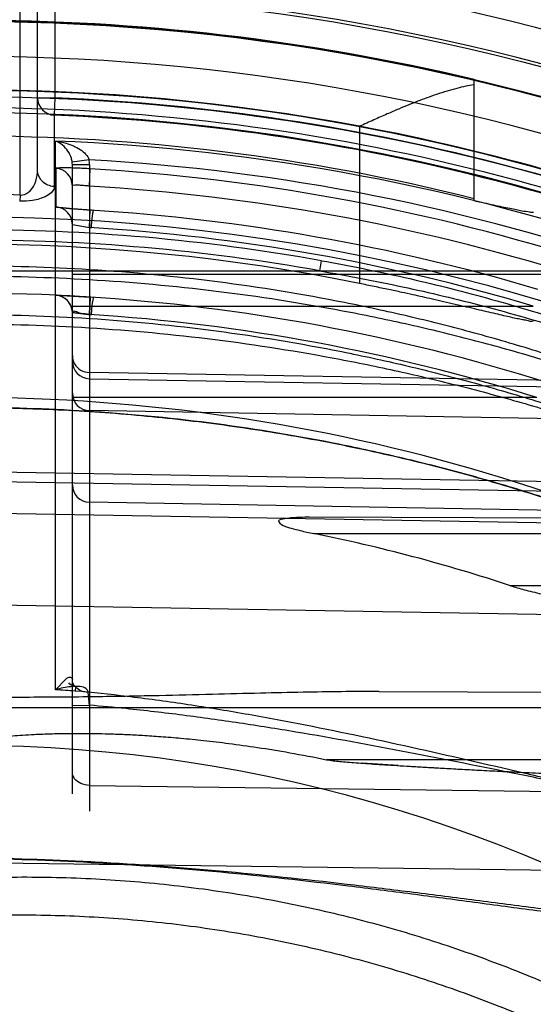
# Model space of a CAD drawing. Header units: millimetres. Extents: x 0 to 297, y 0 to 210.
# Tile 93 of 256: x 145.85 to 145.953, y 93.442 to 93.64. Entities that reach past the tile are written whole.
import ezdxf

# ---------------------------------------------------------------- set-up
doc = ezdxf.new("R2010")
doc.units = ezdxf.units.MM
doc.header["$LTSCALE"] = 16.335
doc.layers.get('0').update_dxf_attribs({"linetype": 'CONTINUOUS'})
for name, color, linetype in [('01_GLOBAL', 7, 'CONTINUOUS'), ('INTFCLR_1', 7, 'CONTINUOUS'), ('INTFCLR_144815', 7, 'CONTINUOUS')]:
    doc.layers.add(name, color=color, linetype=linetype)

msp = doc.modelspace()

# ---------------------------------------------------------------- linework, layer by layer
at = {"color": 7, "linetype": 'Continuous'}
msp.add_circle((146.8548034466, 92.13446435), 2.66, dxfattribs=at)
at = {"color": 9, "linetype": 'Continuous'}
msp.add_arc((146.8548034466, 92.13446435), 2.6259090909, 92.9674534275, 177.0325465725, dxfattribs=at)
at = {"layer": '01_GLOBAL', "color": 7, "linetype": 'Continuous'}
msp.add_circle((146.8548034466, 92.13446435), 2.695, dxfattribs=at)
at = {"layer": 'INTFCLR_1', "color": 9, "linetype": 'Continuous'}
for p, q in [((145.8501077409, 93.60450607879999), (145.8501077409, 93.7318267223)), ((145.8536077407, 93.60958372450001), (145.8536077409, 93.72016005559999)), ((145.8571077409, 93.72016005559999), (145.8571077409, 93.6240548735)), ((145.8536077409, 93.6240548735), (145.8571077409, 93.6240548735)), ((145.8571077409, 93.6240548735), (145.8569642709, 93.6205673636)), ((145.8569642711, 93.6205673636), (145.8569642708, 93.6062148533)), ((145.8572536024, 93.504969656), (145.8572536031, 93.6153557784)), ((145.8639853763, 93.6115871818), (145.8605771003, 93.61113337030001)), ((145.8572577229, 93.6098634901), (145.8572606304, 93.6020956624)), ((145.8606077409, 93.4840448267), (145.8606077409, 93.6106462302)), ((145.8606077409, 93.6106462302), (145.8640466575, 93.6106462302)), ((145.8640466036, 93.60628375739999), (145.8641943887, 93.6097753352)), ((145.8640466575, 93.6106462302), (145.8640466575, 93.48054535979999)), ((145.8501077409, 93.60450607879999), (145.8500216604, 93.6032616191)), ((145.9103981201, 93.58924115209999), (145.9107326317, 93.5912900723)), ((145.8326077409, 93.58924115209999), (145.976882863, 93.58924115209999)), ((145.8606077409, 93.5885916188), (145.9611497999, 93.5885916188)), ((145.8606077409, 93.5821730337), (145.9533156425, 93.5821730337)), ((146.0286589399, 93.56601181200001), (145.8640466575, 93.5688006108)), ((145.8640466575, 93.56754694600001), (146.0255708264, 93.5647295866)), ((145.9540553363, 93.5637464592), (145.8606077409, 93.5637464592)), ((146.02396035, 93.55833909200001), (145.8640466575, 93.5611283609)), ((146.0237571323, 93.54570947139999), (145.8396077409, 93.54882926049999)), ((145.8396077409, 93.5469853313), (146.0205980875, 93.5438284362)), ((146.019255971, 93.539977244), (145.8640466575, 93.54268643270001)), ((146.0189479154, 93.537438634), (145.8396077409, 93.54056674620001)), ((146.021387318, 93.53927552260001), (145.9083029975, 93.53967026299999)), ((145.9091496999, 93.5364100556), (146.0266575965, 93.5364100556)), ((146.0444739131, 93.5259100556), (145.9487531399, 93.5259100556)), ((146.0141199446, 93.5190636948), (145.8396077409, 93.5221098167)), ((145.8572536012, 93.5049696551), (145.8593144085, 93.5071341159)), ((145.8612482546, 93.5056482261), (145.8611549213, 93.5047199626)), ((145.8640466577, 93.50186508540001), (145.8638193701, 93.5044510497)), ((145.9223188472, 93.5046213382), (146.0245442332, 93.50426450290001)), ((145.8326077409, 93.50141005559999), (146.0230607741, 93.50141005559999)), ((145.8606077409, 93.50182191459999), (145.8640466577, 93.50186508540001)), ((146.0394833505, 93.4909100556), (145.9117306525, 93.4909100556)), ((145.8640466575, 93.4857511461), (146.02865894, 93.48358807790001)), ((145.8396077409, 93.47026082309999), (146.0237571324, 93.4678410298))]:
    msp.add_line(p, q, dxfattribs=at)
at = {"layer": 'INTFCLR_1', "color": 7, "linetype": 'Continuous'}
for p, q in [((145.8572536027, 93.6153557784), (145.8582089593, 93.61520007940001)), ((145.8572606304, 93.6020956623), (145.8641986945, 93.6014643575)), ((145.8640466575, 93.59797340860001), (145.8641986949, 93.6014643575)), ((145.8606077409, 93.5986015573), (145.8640466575, 93.59797340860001)), ((145.8606077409, 93.5986015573), (145.8643840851, 93.59793108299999)), ((145.8572348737, 93.5843438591), (145.8642085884, 93.5839618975)), ((145.8572348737, 93.5843438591), (145.8642085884, 93.5839618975)), ((145.8640466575, 93.5804690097), (145.8642085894, 93.5839618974)), ((145.8606077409, 93.5808460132), (145.8643837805, 93.580426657)), ((145.9261213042, 93.48973246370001), (145.9189184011, 93.4902006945))]:
    msp.add_line(p, q, dxfattribs=at)
at = {"layer": 'INTFCLR_1', "color": 6, "linetype": 'Continuous'}
for p in [(145.8642085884, 93.5839618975), (145.8606077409, 93.5808460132)]:
    msp.add_line(p, (145.8640466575, 93.5804690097), dxfattribs=at)
for centre, radius, start, end in [((145.8396077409, 93.1986600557), 0.4269039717, 62.6696856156, 90.00000000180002), ((145.8396077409, 93.1986600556), 0.4234040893, 62.4245665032, 90), ((145.8396077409, 93.1986600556), 0.4224162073, 270, 90.00000002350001), ((145.8398795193, 93.1986569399), 0.4118364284, 72.7321003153, 86.6152856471), ((145.8396077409, 93.1986600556), 0.4014439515, 270, 90.00000002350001), ((145.8407260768, 93.1983958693), 0.3448701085, 71.7454116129, 78.556352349)]:
    msp.add_arc(centre, radius, start, end, dxfattribs=at)
at = {"layer": 'INTFCLR_1', "color": 9, "linetype": 'Continuous'}
for centre, radius, start, end in [((145.8571024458, 93.6240596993), 0.0034948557, 180.0791186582, 267.734263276), ((145.8396077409, 93.1986600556), 0.4257546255, 62.58972046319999, 87.6442799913), ((145.8396077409, 93.1986600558), 0.4222641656, 62.3438421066, 87.6442799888), ((145.8408870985, 93.1987796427), 0.4168975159, 70.80368684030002, 87.7501121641), ((145.8567201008, 93.61064623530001), 0.0038876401, 359.9998982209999, 7.198282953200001), ((145.8409375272, 93.1987783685), 0.4134517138, 70.8036894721, 86.80439256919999), ((145.8567873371, 93.6106459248), 0.007259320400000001, 0.0023832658, 7.450052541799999), ((145.8571091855, 93.6063680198), 0.0034985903, 0.0202987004, 87.56672202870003), ((145.8399456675, 93.19868473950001), 0.4083111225, 72.7319313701, 86.6160883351), ((145.8396092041, 93.2906574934), 0.314024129, 88.08411549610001, 90.00026696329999), ((145.8571091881, 93.5986003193), 0.0034985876, 0.0202744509, 87.5191050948), ((145.8393409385, 93.1986598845), 0.4035707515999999, 73.4574954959, 86.4686572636), ((145.8405389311, 93.1987678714), 0.3987490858, 79.8611195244, 90.13380172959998), ((145.8394020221, 93.1986598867), 0.4000733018, 73.4571779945, 86.4683268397), ((145.8405717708, 93.19877929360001), 0.3966562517, 79.8609639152, 90.1392513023), ((145.8396077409, 93.1986600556), 0.3860864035, 61.9120625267, 89.9999999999), ((145.8571077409, 93.5808460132), 0.0035, 0, 87.37830171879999), ((145.8396683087, 93.19865728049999), 0.3825892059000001, 72.6035705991, 86.3466731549), ((145.8641063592, 93.5710451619), 0.0034986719, 180.0212941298, 269.0222658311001), ((145.8396077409, 93.1986600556), 0.3650864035, 56.81755615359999, 90), ((145.8641063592, 93.56462657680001), 0.0034986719, 180.0212940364, 269.0222657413), ((145.8641077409, 93.54618589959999), 0.0035, 180.0000000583, 268.9999997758), ((145.8396077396, 93.19866003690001), 0.306817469, 85.9729165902, 86.7029528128), ((145.8396077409, 93.1986600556), 0.2950858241, 22.4933176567, 89.9999999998)]:
    msp.add_arc(centre, radius, start, end, dxfattribs=at)
at = {"layer": 'INTFCLR_1', "color": 7, "linetype": 'Continuous'}
for centre, radius, start, end in [((145.8386434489, 93.1804805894), 0.4042911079, 86.27788907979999, 87.35963301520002), ((145.8512879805, 93.4799609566), 0.1013146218, 82.76546253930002, 84.72199679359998), ((146.0334401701, 95.2486626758), 1.7622011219, 266.5084999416, 266.7431428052)]:
    msp.add_arc(centre, radius, start, end, dxfattribs=at)
at = {"layer": 'INTFCLR_1', "color": 9, "linetype": 'Continuous'}
for points, knots in [([(145.8605771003, 93.61113337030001), (145.8605439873, 93.6113952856), (145.8603700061, 93.6121613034), (145.8595489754, 93.6138367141), (145.8582570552, 93.6149741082), (145.8572536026, 93.6153557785)], [0, 0, 0, 0, 0.1424217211, 0.4208258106, 1, 1, 1, 1]), ([(145.8501077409, 93.60450607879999), (145.8502598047, 93.6044958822), (145.8510018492, 93.6045189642), (145.8530578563, 93.6057632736), (145.8536077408, 93.6080845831), (145.853607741, 93.60958372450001)], [0, 0, 0, 0, 0.0682135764, 0.3290140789, 1, 1, 1, 1]), ([(145.8569642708, 93.6062148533), (145.856099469, 93.6062490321), (145.8543438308, 93.6069709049), (145.853607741, 93.60874034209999), (145.853607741, 93.60958372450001)], [0, 0, 0, 0, 0.5064646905, 1, 1, 1, 1]), ([(145.8641943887, 93.6097753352), (145.8637419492, 93.60980209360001), (145.8628535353, 93.60984966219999), (145.86156916, 93.6099041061), (145.860297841, 93.60994779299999), (145.8591744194, 93.6099530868), (145.8581408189, 93.6099864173), (145.8576831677, 93.60989317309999), (145.8572576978, 93.60993489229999), (145.8572577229, 93.6098634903)], [0, 0, 0, 0, 0.1956729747, 0.3838460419, 0.5560432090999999, 0.7412667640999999, 0.881626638, 0.9691736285, 1, 1, 1, 1]), ([(145.8569642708, 93.6062148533), (145.8569642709, 93.6058718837), (145.85660376, 93.60504950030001), (145.8554586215, 93.6042446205), (145.8540633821, 93.60369930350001), (145.8522296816, 93.60330428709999), (145.8508866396, 93.6032326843), (145.8500216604, 93.6032616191)], [0, 0, 0, 0, 0.1269922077, 0.3073594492, 0.5057036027, 0.679542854, 1, 1, 1, 1]), ([(145.8640466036, 93.60628375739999), (145.8638225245, 93.60631026), (145.8632296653, 93.6063747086), (145.8623639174, 93.60643826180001), (145.8614451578, 93.60648815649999), (145.8610056, 93.6064385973), (145.8606077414, 93.6064401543), (145.8606077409, 93.60636925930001)], [0, 0, 0, 0, 0.1956692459, 0.5141351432, 0.7714015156, 0.9385219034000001, 1, 1, 1, 1]), ([(145.9107326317, 93.5912900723), (145.916327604, 93.5902895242), (145.9274509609, 93.5880452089), (145.9439310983, 93.58393348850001), (145.9601394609, 93.5790717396), (145.9733993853, 93.5743713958), (145.9825230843, 93.5707175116), (145.98768108, 93.5685212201), (145.9927565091, 93.5662690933), (145.9989313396, 93.563353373), (146.0049151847, 93.56026444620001), (146.0094984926, 93.55770578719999), (146.0127497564, 93.5557823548), (146.0157935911, 93.5538574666), (146.0185632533, 93.55195715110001), (146.0209622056, 93.55013107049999), (146.0228794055, 93.54842334), (146.0241692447, 93.5469644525), (146.0246863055, 93.5459159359), (146.0246863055, 93.54548142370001)], [0, 0, 0, 0, 0.1368680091, 0.2731479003, 0.4088782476, 0.5442043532, 0.6117611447, 0.6455181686, 0.6791986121, 0.7454685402, 0.8099256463, 0.8413136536, 0.871861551, 0.9008796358, 0.9280292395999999, 0.952698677, 0.9735151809, 0.9895366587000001, 1, 1, 1, 1]), ([(146.021540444, 93.5435863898), (146.0215659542, 93.5436860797), (146.0211585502, 93.54394478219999), (146.0206455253, 93.544380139), (146.0195705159, 93.5450366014), (146.0185211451, 93.54568097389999), (146.0175037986, 93.54627528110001), (146.0163207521, 93.5469555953), (146.0139744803, 93.5482682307), (146.0111128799, 93.54979911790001), (146.008047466, 93.5513797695), (146.0046966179, 93.5530646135), (146.0003115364, 93.5551882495), (145.9948655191, 93.5577000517), (145.9873084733, 93.5610177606), (145.9775665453, 93.5649810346), (145.967588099, 93.5686337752), (145.959435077, 93.57137723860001), (145.9511704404, 93.5739978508), (145.9428233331, 93.57640617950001), (145.9344067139, 93.5786002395), (145.9259572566, 93.5806482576), (145.9111517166, 93.5838375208), (145.8898568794, 93.5873080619), (145.86455856, 93.58971974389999), (145.8477839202, 93.5902342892), (145.8396077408, 93.5902288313)], [0, 0, 0, 0, 0.0016246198, 0.0057382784, 0.0122045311, 0.0206242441, 0.0254881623, 0.0307532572, 0.0421856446, 0.06792157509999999, 0.0819920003, 0.0966359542, 0.1271351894, 0.1589098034, 0.1913167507, 0.2574313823, 0.3249183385, 0.3590434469, 0.3932372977, 0.4617975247, 0.4961704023, 0.5305546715, 0.5990535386, 0.7352415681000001, 0.8709143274, 1, 1, 1, 1]), ([(145.9103981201, 93.58924115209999), (145.9159600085, 93.58828179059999), (145.9270228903, 93.58616955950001), (145.943415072, 93.5822633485), (145.9595372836, 93.5776477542), (145.972730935, 93.5731807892), (145.9818125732, 93.56970809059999), (145.986942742, 93.5676153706), (145.991992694, 93.5654808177), (145.9981311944, 93.5627051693), (146.0040869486, 93.55977116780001), (146.0086465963, 93.5573345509), (146.0118818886, 93.55550771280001), (146.0149085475, 93.5536757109), (146.0176640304, 93.55186974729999), (146.0200481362, 93.55013347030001), (146.0219570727, 93.54851073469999), (146.0232324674, 93.5471287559), (146.0237613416, 93.5461247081), (146.0237571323, 93.54570947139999)], [0, 0, 0, 0, 0.137561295, 0.2744141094, 0.4105726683, 0.5461541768, 0.6137615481, 0.64752046, 0.6811904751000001, 0.7473830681, 0.8116887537, 0.8429640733, 0.87337893, 0.9022313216, 0.9291876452, 0.9536238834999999, 0.9741733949, 0.9898789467, 1, 1, 1, 1]), ([(146.0205980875, 93.5438284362), (146.0206240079, 93.54392468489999), (146.0202144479, 93.54417098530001), (146.0197095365, 93.5445850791), (146.0186382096, 93.5452098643), (146.0175959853, 93.54582299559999), (146.0165842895, 93.5463885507), (146.015407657, 93.54703612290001), (146.0130734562, 93.5482857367), (146.0102275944, 93.5497423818), (146.0071793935, 93.5512460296), (146.0038461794, 93.5528492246), (145.9994841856, 93.5548696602), (145.9940676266, 93.55725866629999), (145.9865493, 93.5604145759), (145.9768575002, 93.5641833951), (145.9669353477, 93.5676540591), (145.9588280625, 93.57026032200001), (145.9506061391, 93.5727505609), (145.9423040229, 93.57503787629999), (145.9339342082, 93.5771208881), (145.9255287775, 93.5790655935), (145.91079694, 93.5820937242), (145.8896146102, 93.5853854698), (145.8644446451, 93.58767163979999), (145.8477519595, 93.5881583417), (145.8396077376, 93.58815248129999)], [0, 0, 0, 0, 0.001587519, 0.005652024, 0.0120574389, 0.0204079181, 0.0252346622, 0.0304611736, 0.041814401, 0.0673892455, 0.0813795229, 0.09594515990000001, 0.1262963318, 0.1579363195, 0.1902248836, 0.2561524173, 0.3235168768, 0.3576041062, 0.3917751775, 0.460332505, 0.4947236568, 0.5291384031, 0.5977314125, 0.7342178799, 0.8702910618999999, 1, 1, 1, 1]), ([(145.8396077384, 93.5804746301), (145.8477600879, 93.5804692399), (145.8644551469, 93.579924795), (145.8895806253, 93.5774581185), (145.9106671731, 93.5739638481), (145.9273933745, 93.5703380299), (145.9377966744, 93.5677243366), (145.9460699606, 93.5654306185), (145.9542623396, 93.56301682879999), (145.9643452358, 93.55978358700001), (145.9761982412, 93.5555757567), (145.985840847, 93.5518289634), (145.9933249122, 93.5487425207), (145.9986882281, 93.54645155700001), (146.0030011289, 93.54455249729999), (146.0063100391, 93.54306882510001), (146.0093417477, 93.54169661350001), (146.012180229, 93.5403987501), (146.0145259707, 93.5393309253), (146.0157099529, 93.5387976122), (146.0167305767, 93.5383422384), (146.0177800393, 93.53788695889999), (146.0188934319, 93.53741972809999), (146.0194086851, 93.5372627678), (146.0198768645, 93.5371120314), (146.0198976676, 93.53719266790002)], [0, 0, 0, 0, 0.1307897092, 0.2677697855, 0.4047495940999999, 0.4734241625, 0.5423054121, 0.5768037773, 0.611155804, 0.6793183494, 0.7466483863, 0.8129134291, 0.8452601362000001, 0.876523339, 0.9064770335, 0.9208618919, 0.9347014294, 0.959863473, 0.9709448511, 0.9760316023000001, 0.9807221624, 0.9887877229, 0.9948915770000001, 0.9986639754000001, 1, 1, 1, 1]), ([(145.8396077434, 93.5785584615), (145.8477271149, 93.57855347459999), (145.8643382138, 93.5780373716), (145.8893329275, 93.5756977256), (145.9103054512, 93.5723826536), (145.9269436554, 93.56894024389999), (145.9372912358, 93.566458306), (145.9455204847, 93.5642796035), (145.9536663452, 93.5619873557), (145.963691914, 93.558916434), (145.9754800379, 93.5549179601), (145.9850719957, 93.5513559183), (145.9925168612, 93.5484210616), (145.9978511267, 93.546242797), (146.0021410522, 93.54443684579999), (146.0054323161, 93.5430258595), (146.0084476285, 93.5417209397), (146.0112710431, 93.54048661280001), (146.0136041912, 93.53947109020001), (146.0147818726, 93.5389640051), (146.0157970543, 93.5385307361), (146.0168420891, 93.53809884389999), (146.0179477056, 93.5376513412), (146.0184642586, 93.537508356), (146.0189261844, 93.5373586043), (146.0189479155, 93.537438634)], [0, 0, 0, 0, 0.131349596, 0.2686565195, 0.4058580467, 0.4745887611, 0.5434829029, 0.5779698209, 0.612297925, 0.6803743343, 0.7475662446, 0.8136422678, 0.8458776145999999, 0.8770217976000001, 0.9068518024, 0.9211743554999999, 0.9349525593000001, 0.9600013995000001, 0.9710336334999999, 0.9760984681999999, 0.9807694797, 0.9888041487, 0.994889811, 0.9986584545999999, 1, 1, 1, 1]), ([(145.860607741, 93.5721971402), (145.860607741, 93.5716269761), (145.8609233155, 93.5704514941), (145.8622222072, 93.56914907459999), (145.8634355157, 93.56881096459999), (145.8640466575, 93.5688006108)], [0, 0, 0, 0, 0.3229490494, 0.6537909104, 1, 1, 1, 1]), ([(146.0141199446, 93.5190636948), (146.0131143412, 93.5195909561), (146.0115936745, 93.52037930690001), (146.0094792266, 93.5214568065), (146.0070351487, 93.5226867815), (146.0043589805, 93.5240041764), (146.0014862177, 93.52538476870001), (145.9983225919, 93.52687848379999), (145.9950386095, 93.5283855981), (145.9916530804, 93.5298938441), (145.9881303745, 93.53143085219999), (145.9817859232, 93.534110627), (145.9724771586, 93.53778206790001), (145.9629406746, 93.5411898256), (145.9551338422, 93.5437641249), (145.9471978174, 93.54623556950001), (145.937163, 93.5490874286), (145.9249929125, 93.5521113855), (145.9086661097, 93.5555950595), (145.8881203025, 93.5589222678), (145.8637023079, 93.5612451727), (145.8475074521, 93.56174774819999), (145.8396077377, 93.561747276)], [0, 0, 0, 0, 0.0187784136, 0.0283277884, 0.0392482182, 0.0640293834, 0.0776580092, 0.09196060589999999, 0.1218891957, 0.1374137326, 0.153256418, 0.1854526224, 0.251312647, 0.3187201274, 0.3529062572, 0.3872583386, 0.456181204, 0.5254040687, 0.5946131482, 0.7322372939, 0.8693511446, 1, 1, 1, 1]), ([(145.8396077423, 93.5617472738), (145.8449635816, 93.5617431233), (145.8559204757, 93.56151832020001), (145.8724326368, 93.5604554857), (145.8891064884, 93.5586416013), (145.9056736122, 93.5560980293), (145.9221308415, 93.5528166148), (145.9343713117, 93.5498133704), (145.9424756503, 93.5475668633), (145.9478450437, 93.54601714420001), (145.9544888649, 93.543984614), (145.9623566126, 93.5413848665), (145.9675430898, 93.5395485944), (145.9701091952, 93.5385927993)], [0, 0, 0, 0, 0.1206088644, 0.2467093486, 0.3724880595, 0.4981837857, 0.6240325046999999, 0.7502704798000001, 0.7818918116, 0.8134145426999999, 0.8761180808, 0.9383352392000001, 1, 1, 1, 1]), ([(145.859314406, 93.50713412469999), (145.8595835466, 93.5073270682), (145.8599933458, 93.50766760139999), (145.8605902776, 93.5073908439), (145.8606077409, 93.5070992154), (145.8606077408, 93.50695310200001)], [0, 0, 0, 0, 0.5679341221, 0.7494142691, 1, 1, 1, 1]), ([(145.8638193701, 93.5044510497), (145.8632062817, 93.5044873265), (145.861787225, 93.50478116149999), (145.8606077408, 93.5061265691), (145.8606077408, 93.50695310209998)], [0, 0, 0, 0, 0.4262951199, 1, 1, 1, 1]), ([(145.8612485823, 93.50565219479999), (145.8609358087, 93.50564875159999), (145.85958341, 93.5055626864), (145.8582510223, 93.50526655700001), (145.8572536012, 93.5049696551)], [0, 0, 0, 0, 0.2311049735, 1, 1, 1, 1]), ([(146.0301730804, 93.4833065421), (146.0301730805, 93.4826894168), (146.0299540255, 93.4814587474), (146.0288982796, 93.47991381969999), (146.0273766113, 93.4787845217), (146.0255563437, 93.4779742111), (146.0235152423, 93.47740525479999), (146.0205250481, 93.4768958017), (146.0165299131, 93.4766683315), (146.0124231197, 93.4767830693), (146.0090266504, 93.4770224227), (146.0055265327, 93.47735405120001), (146.0011026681, 93.47790795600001), (145.9939273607, 93.4790174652), (145.9848386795, 93.4807224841), (145.9756934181, 93.48266612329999), (145.9682833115, 93.4843182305), (145.9607907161, 93.48602543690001), (145.9476355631, 93.4890816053), (145.9288075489, 93.49344301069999), (145.9098777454, 93.4974531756), (145.8946382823, 93.5002663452), (145.8831528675, 93.50212836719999), (145.8719903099, 93.5036370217), (145.8646444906, 93.5044091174), (145.8611549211, 93.50471996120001)], [0, 0, 0, 0, 0.0105963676, 0.0207824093, 0.0313607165, 0.0427385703, 0.0548241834, 0.0676549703, 0.0947585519, 0.1233581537, 0.1381590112, 0.1532163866, 0.1837214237, 0.214695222, 0.2778732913, 0.3424670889, 0.3752260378, 0.408232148, 0.4744158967, 0.6071221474, 0.7400789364, 0.8066160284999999, 0.8731960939, 0.9398449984, 1, 1, 1, 1]), ([(145.8638193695, 93.5044510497), (145.8638067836, 93.50464603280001), (145.8632990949, 93.505618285), (145.8620490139, 93.50563964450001), (145.8612360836, 93.5056545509)], [0, 0, 0, 0, 0.1937505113, 1, 1, 1, 1]), ([(146.0286589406, 93.48358807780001), (146.0286589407, 93.4830513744), (146.0284282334, 93.481956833), (146.0273644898, 93.4806302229), (146.0258644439, 93.4796718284), (146.0240687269, 93.47898073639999), (146.0220502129, 93.47849537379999), (146.0190851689, 93.4780618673), (146.0151274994, 93.4778748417), (146.0110565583, 93.47798297), (146.0076878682, 93.47819726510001), (146.0042175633, 93.4784912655), (145.9998313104, 93.4789788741), (145.9927178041, 93.4799509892), (145.9837058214, 93.4814389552), (145.9746322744, 93.4831305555), (145.967281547, 93.4845653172), (145.9598511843, 93.48604565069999), (145.9468034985, 93.48869139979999), (145.9281219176, 93.492456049), (145.9093484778, 93.4959008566), (145.8942393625, 93.4983093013), (145.8828485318, 93.49990040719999), (145.8727782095, 93.5010702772), (145.8665013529, 93.50165842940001), (145.8640466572, 93.501865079)], [0, 0, 0, 0, 0.0095232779, 0.019046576, 0.0293793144, 0.0407832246, 0.0530488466, 0.066146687, 0.0939047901, 0.123214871, 0.1383768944, 0.1537950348, 0.1850089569, 0.2166729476, 0.2811818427, 0.3470566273, 0.3804442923, 0.4140742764, 0.4814920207, 0.6166745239, 0.7522231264, 0.8201302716, 0.8881422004, 0.9562897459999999, 1, 1, 1, 1]), ([(145.8640466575, 93.4857511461), (145.8634590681, 93.48575886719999), (145.8623345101, 93.4859852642), (145.8609935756, 93.4869247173), (145.8606077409, 93.4879247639), (145.8606077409, 93.4883855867)], [0, 0, 0, 0, 0.3728943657, 0.7075791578, 1, 1, 1, 1]), ([(146.0237571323, 93.4678410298), (146.0237571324, 93.4671783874), (146.0235967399, 93.4658753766), (146.0228212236, 93.4640753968), (146.0216005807, 93.4625502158), (146.0200325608, 93.4612891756), (146.0181929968, 93.46025699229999), (146.0153795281, 93.4591169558), (146.0122813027, 93.4583561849), (146.0090246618, 93.4578397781), (146.0055506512, 93.4574564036), (146.0010510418, 93.45721842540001), (145.9954982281, 93.4572123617), (145.9907565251, 93.45738500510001), (145.9868843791, 93.4576061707), (145.9829311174, 93.45787986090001), (145.9779361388, 93.4583037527), (145.9718864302, 93.4589101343), (145.9637070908, 93.4598225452), (145.9533971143, 93.4610951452), (145.9409491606, 93.46270465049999), (145.9284021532, 93.46431359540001), (145.9114965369, 93.46637448), (145.8944576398, 93.4681783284), (145.8794523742, 93.4693917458), (145.8708165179, 93.4699697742), (145.858258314, 93.470688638), (145.8478494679, 93.4710323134), (145.8396077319, 93.4711378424)], [0, 0, 0, 0, 0.0104860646, 0.0204761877, 0.0306271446, 0.0410848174, 0.0521313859, 0.0638920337, 0.0890319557, 0.1023818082, 0.1160723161, 0.1443183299, 0.1736348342, 0.2039189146, 0.219389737, 0.2350089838, 0.2666261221, 0.2987127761, 0.3312205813, 0.3968618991, 0.4630987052, 0.529845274, 0.597038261, 0.7326043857, 0.8009458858, 0.8352534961, 0.8695669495, 1, 1, 1, 1]), ([(146.0246863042, 93.46766415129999), (146.0246863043, 93.46696730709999), (146.0245262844, 93.4656017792), (146.0237506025, 93.4637099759), (146.0225255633, 93.46210226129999), (146.0209484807, 93.4607710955), (146.0190976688, 93.4596814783), (146.016271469, 93.45847961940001), (146.013153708, 93.45767461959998), (146.0098773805, 93.45712803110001), (146.0063852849, 93.4567216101), (146.0018615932, 93.45646730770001), (145.9962790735, 93.45645630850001), (145.9915123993, 93.4566341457), (145.9876200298, 93.4568638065), (145.9836458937, 93.4571487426), (145.9786245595, 93.45759104), (145.9725431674, 93.4582247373), (145.9643206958, 93.4591792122), (145.9539567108, 93.4605116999), (145.9414439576, 93.4621980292), (145.9288315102, 93.4638844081), (145.9118385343, 93.4660446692), (145.8947104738, 93.46793536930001), (145.8796250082, 93.46920570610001), (145.8709435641, 93.46980999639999), (145.8583324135, 93.4705596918), (145.8478806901, 93.4709157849), (145.8396077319, 93.4710222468)], [0, 0, 0, 0, 0.0109495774, 0.0213196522, 0.0317515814, 0.042393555, 0.05355310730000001, 0.0653771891, 0.09055277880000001, 0.1038959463, 0.1175707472, 0.1457706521, 0.1750333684, 0.2052626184, 0.220706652, 0.2362998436, 0.2678673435, 0.2999076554, 0.3323720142, 0.397933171, 0.4640942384, 0.5307643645, 0.5978761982, 0.7332556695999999, 0.8014900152, 0.8357407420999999, 0.869995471, 1, 1, 1, 1])]:
    msp.add_open_spline(points, degree=3, knots=knots, dxfattribs=at)
at = {"layer": 'INTFCLR_1', "color": 7, "linetype": 'Continuous'}
for points, knots in [([(145.8572536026, 93.6153557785), (145.8579607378, 93.6152660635), (145.8591854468, 93.6150142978), (145.8608539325, 93.6144118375), (145.8625573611, 93.6135039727), (145.8637152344, 93.6124483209), (145.863985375, 93.6115871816)], [0, 0, 0, 0, 0.2674924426, 0.4675439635, 0.6613142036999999, 1, 1, 1, 1]), ([(145.8648794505, 93.6014216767), (145.8644255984, 93.6014487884), (145.8635247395, 93.6015064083), (145.8623070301, 93.6015853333), (145.8612476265, 93.601660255), (145.8602011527, 93.6017351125), (145.8591767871, 93.60183277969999), (145.8581469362, 93.6018931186), (145.8576815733, 93.6020315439), (145.8572606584, 93.6020225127), (145.8572606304, 93.6020956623)], [0, 0, 0, 0, 0.1781208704, 0.3536992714, 0.4778429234, 0.5947524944, 0.7626660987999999, 0.8908579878, 0.9713424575, 1, 1, 1, 1]), ([(145.8648794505, 93.6014216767), (145.8648122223, 93.6014597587), (145.8646978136, 93.600900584), (145.8645997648, 93.60040024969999), (145.864470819, 93.5991803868), (145.8644106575, 93.59837036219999), (145.8643840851, 93.59793108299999)], [0, 0, 0, 0, 0.06536052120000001, 0.2853264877, 0.6277224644, 1, 1, 1, 1]), ([(145.8606077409, 93.5808460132), (145.860607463, 93.58149582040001), (145.8602582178, 93.58263413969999), (145.8590117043, 93.58393141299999), (145.8578846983, 93.58431415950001), (145.8572348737, 93.5843438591)], [0, 0, 0, 0, 0.3680915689, 0.6315143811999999, 1, 1, 1, 1]), ([(145.8648889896, 93.5839190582), (145.8648000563, 93.58392450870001), (145.8647478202, 93.5834072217), (145.8645861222, 93.5828296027), (145.8644841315, 93.5816616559), (145.8644123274, 93.5808567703), (145.8643837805, 93.580426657)], [0, 0, 0, 0, 0.0754024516, 0.2982178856, 0.6352086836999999, 1, 1, 1, 1]), ([(145.9117306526, 93.4909100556), (145.9126081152, 93.4907461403), (145.9140121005, 93.4905964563), (145.9160016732, 93.490420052), (145.9177489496, 93.4902840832), (145.9196813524, 93.49014558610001), (145.9217908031, 93.4900038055), (145.9240922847, 93.4898568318), (145.9266060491, 93.48970232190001), (145.9293475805, 93.4895377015), (145.9323336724, 93.4893629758), (145.9355893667, 93.4891775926), (145.9391462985, 93.4889806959), (145.9430389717, 93.488770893), (145.9473083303, 93.4885505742), (145.9520135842, 93.48832511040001), (145.9572435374, 93.48810720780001), (145.9630555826, 93.48790734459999), (145.9671404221, 93.4878753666), (145.9692814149, 93.487862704)], [0, 0, 0, 0, 0.0464524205, 0.0733357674, 0.1039741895, 0.137644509, 0.1741569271, 0.2139950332, 0.2576560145, 0.3052181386, 0.3569192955, 0.4133157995, 0.4749164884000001, 0.5423027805, 0.6161815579, 0.6973864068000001, 0.7874398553, 0.8885823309, 1, 1, 1, 1])]:
    msp.add_open_spline(points, degree=3, knots=knots, dxfattribs=at)
at = {"layer": 'INTFCLR_1', "color": 6, "linetype": 'Continuous'}
for points, knots in [([(145.8640466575, 93.5804690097), (145.863482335, 93.5805416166), (145.8626213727, 93.58037602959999), (145.8606077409, 93.5814302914), (145.8606077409, 93.5808460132)], [0, 0, 0, 0, 0.4933648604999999, 1, 1, 1, 1]), ([(145.9083029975, 93.53967026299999), (145.9076883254, 93.53967240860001), (145.9065828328, 93.53966101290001), (145.9048631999, 93.5395842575), (145.9036107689, 93.5394340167), (145.9014663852, 93.53911936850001), (145.9032430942, 93.5377325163), (145.9046532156, 93.5374990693), (145.9067517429, 93.5368882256), (145.9082424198, 93.5365936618), (145.9091496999, 93.5364100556)], [0, 0, 0, 0, 0.1317988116, 0.2406319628, 0.3548204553, 0.4511833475, 0.5474547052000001, 0.6695776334, 0.8015173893, 1, 1, 1, 1]), ([(145.9487531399, 93.5259100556), (145.9496474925, 93.52561500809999), (145.9511039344, 93.5251941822), (145.9531862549, 93.52467079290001), (145.955002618, 93.52426085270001), (145.9568618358, 93.52388626), (145.9586336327, 93.5235706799), (145.9602246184, 93.5233231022), (145.961979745, 93.5230896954), (145.9637926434, 93.5229077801), (145.9651471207, 93.5228482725), (145.9657333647, 93.5228503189)], [0, 0, 0, 0, 0.1632736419, 0.2626361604, 0.3722353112, 0.4860585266, 0.5914184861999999, 0.6842202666, 0.7651840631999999, 0.8983622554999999, 1, 1, 1, 1]), ([(145.9223188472, 93.5046213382), (145.9197864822, 93.50463017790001), (145.9146939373, 93.5046051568), (145.9067281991, 93.5044776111), (145.8980970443, 93.504279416), (145.8884498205, 93.5040308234), (145.8776370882, 93.5037661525), (145.8656383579, 93.5035447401), (145.8528072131, 93.5034318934), (145.8440154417, 93.5034518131), (145.8396077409, 93.5034839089)], [0, 0, 0, 0, 0.09183865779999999, 0.1846797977, 0.2889176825, 0.4049349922, 0.5346599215, 0.6811662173, 0.8401472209, 1, 1, 1, 1]), ([(145.8396077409, 93.4937464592), (145.8396009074, 93.4942206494), (145.8410003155, 93.4945438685), (145.8422948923, 93.49490821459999), (145.8439486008, 93.4951773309), (145.8454793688, 93.49538818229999), (145.8470438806, 93.49556372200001), (145.848712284, 93.4957213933), (145.8507151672, 93.4958748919), (145.8526218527, 93.4959874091), (145.8543667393, 93.4960678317), (145.8558665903, 93.49612315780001), (145.8575140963, 93.4961683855), (145.8593253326, 93.496200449), (145.8613183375, 93.49621554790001), (145.863514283, 93.4962089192), (145.8659373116, 93.4961745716), (145.8686151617, 93.49610495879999), (145.8715802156, 93.4959905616), (145.8748700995, 93.49581927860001), (145.8785292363, 93.4955755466), (145.8826103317, 93.4952392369), (145.8871769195, 93.4947839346), (145.8923053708, 93.4941751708), (145.8980887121, 93.4933653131), (145.9046439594, 93.49229694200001), (145.9092678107, 93.491405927), (145.9117306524, 93.4909100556)], [0, 0, 0, 0, 0.0195365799, 0.0409326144, 0.0632864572, 0.08617899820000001, 0.1052165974, 0.1279894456, 0.1552589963, 0.1879480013, 0.2066737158, 0.2272153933, 0.249776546, 0.2745682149, 0.3018408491, 0.3318804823, 0.3650301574, 0.4016668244, 0.442230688, 0.4872647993, 0.5373747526, 0.5932993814, 0.6559503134, 0.7264208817, 0.8060379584, 0.8965057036, 1, 1, 1, 1]), ([(145.8396077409, 93.46707189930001), (145.8422420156, 93.46718413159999), (145.8475141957, 93.4673309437), (145.8554252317, 93.4673179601), (145.8633324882, 93.4670718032), (145.871229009, 93.4665926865), (145.8791079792, 93.46588102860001), (145.8869625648, 93.46493744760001), (145.8947859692, 93.4637627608), (145.9025714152, 93.4623579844), (145.9103121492, 93.4607243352), (145.9180014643, 93.45886322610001), (145.9256326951, 93.4567762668), (145.9331992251, 93.45446526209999), (145.940694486, 93.4519322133), (145.9481119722, 93.44917931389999), (145.9554452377, 93.4462089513), (145.9626879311, 93.44302369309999), (145.9698338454, 93.43962625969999), (145.9768766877, 93.43601962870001), (145.9838104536, 93.4322068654), (145.9906289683, 93.4281913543), (145.9973264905, 93.42397646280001), (146.0038969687, 93.4195659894), (146.0103348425, 93.4149636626), (146.0166343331, 93.4101736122), (146.0227901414, 93.40519986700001), (146.0287967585, 93.4000468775), (146.0346491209, 93.3947189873), (146.0403420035, 93.3892209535), (146.0458705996, 93.383557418), (146.0512299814, 93.3777334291), (146.0564156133, 93.3717539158), (146.0614228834, 93.3656241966), (146.0662475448, 93.359349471), (146.0708853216, 93.3529353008), (146.0753322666, 93.34638714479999), (146.0795844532, 93.33971078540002), (146.0836382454, 93.33291193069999), (146.0874900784, 93.32599655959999), (146.0911366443, 93.31897061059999), (146.0945747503, 93.311840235), (146.0978014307, 93.304611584), (146.1008138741, 93.29729095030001), (146.1036094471, 93.2898847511), (146.1053270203, 93.28489435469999), (146.1061488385, 93.2823871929)], [0, 0, 0, 0, 0.0227205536, 0.0454410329, 0.06816134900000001, 0.09088163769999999, 0.1136018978, 0.1363221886, 0.1590426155, 0.1817632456, 0.2044840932, 0.2272051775, 0.2499266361, 0.2726484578, 0.2953706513, 0.3180932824, 0.3408163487, 0.363539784, 0.3862638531, 0.4089891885, 0.4317141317, 0.4544408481, 0.4771673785, 0.4998953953, 0.5226228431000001, 0.5453516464, 0.5680799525, 0.5908095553, 0.6135387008, 0.6362690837, 0.6589990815, 0.6817302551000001, 0.7044610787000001, 0.7271930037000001, 0.7499246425, 0.7726572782, 0.7953897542, 0.8181230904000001, 0.8408563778, 0.8635903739, 0.8863244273, 0.90905904, 0.9317938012, 0.9545290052, 0.9772643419, 1, 1, 1, 1]), ([(145.8396077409, 93.45947231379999), (145.8448083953, 93.4596857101), (145.8552252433, 93.4598003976), (145.8708287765, 93.45903859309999), (145.8863869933, 93.45733971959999), (145.9018926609, 93.4546973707), (145.9172546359, 93.4511115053), (145.9321403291, 93.44667133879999), (145.9466984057, 93.44137698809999), (145.9609232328, 93.43523324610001), (145.9749848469, 93.428124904), (145.9885894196, 93.4201818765), (146.0016818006, 93.411438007), (146.014218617, 93.4019253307), (146.0261538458, 93.39167920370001), (146.0374487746, 93.38073447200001), (146.0480597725, 93.3691354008), (146.0579508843, 93.35692175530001), (146.0670808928, 93.3441478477), (146.0754235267, 93.330855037), (146.0829524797, 93.3170860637), (146.0896391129, 93.3028937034), (146.0954570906, 93.2883381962), (146.1003896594, 93.27346713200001), (146.104422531, 93.2583263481), (146.1075415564, 93.24296784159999), (146.109734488, 93.2274500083), (146.1109929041, 93.2118355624), (146.1113133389, 93.1961898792), (146.110697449, 93.1805682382), (146.1091501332, 93.1650221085), (146.1066772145, 93.14959788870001), (146.1032874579, 93.1343489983), (146.0989925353, 93.11932904), (146.0938089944, 93.1045959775), (146.0877578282, 93.09020764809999), (146.0808640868, 93.0762176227), (146.0731513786, 93.0626691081), (146.0646508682, 93.0496148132), (146.0553942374, 93.03709997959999), (146.0454166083, 93.02516727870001), (146.0347444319, 93.01384756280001), (146.0234240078, 93.00319068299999), (146.0114894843, 92.9932263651), (145.9989896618, 92.9839941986), (145.985966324, 92.9755254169), (145.9724717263, 92.9678514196), (145.9585675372, 92.9610037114), (145.9445877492, 92.95512209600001), (145.9309740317, 92.9502947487), (145.9183319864, 92.9465585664), (145.9068866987, 92.94376529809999), (145.8966921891, 92.9417281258), (145.8870094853, 92.9401674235), (145.877001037, 92.9389286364), (145.8658733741, 92.93800534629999), (145.8532656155, 92.93753089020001), (145.8443587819, 92.93765285), (145.8396077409, 92.9378477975)], [0, 0, 0, 0, 0.0185657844, 0.0371317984, 0.05569073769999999, 0.0743563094, 0.09320240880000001, 0.1119235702, 0.129729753, 0.1484268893, 0.1671582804, 0.1858963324, 0.2045840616, 0.2232805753, 0.241995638, 0.2606572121, 0.2793460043, 0.298034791, 0.3166822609, 0.3353170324, 0.3539796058, 0.3726237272, 0.3912431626, 0.4098577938, 0.4284754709, 0.4470981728, 0.4657246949, 0.4843423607, 0.5029403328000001, 0.5215094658, 0.5400731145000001, 0.5586325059, 0.5771954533, 0.5957587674, 0.6143211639, 0.6328711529, 0.651401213, 0.6699184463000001, 0.6884460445, 0.7069331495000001, 0.7254085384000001, 0.7438945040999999, 0.7623917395, 0.7808314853, 0.7993176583, 0.8177869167, 0.8362093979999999, 0.8546575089, 0.8730374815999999, 0.8902753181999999, 0.9061521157, 0.9200376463, 0.9322836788, 0.9432240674, 0.9550134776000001, 0.9682465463, 0.9830392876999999, 1, 1, 1, 1])]:
    msp.add_open_spline(points, degree=3, knots=knots, dxfattribs=at)
at = {"layer": 'INTFCLR_1', "color": 9, "linetype": 'Continuous'}
msp.add_open_spline([(145.8612360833, 93.505654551), (145.860732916, 93.5057442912), (145.8601403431, 93.5059393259), (145.8598869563, 93.5063832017)], degree=3, dxfattribs=at)
at = {"layer": 'INTFCLR_144815', "color": 6, "linetype": 'Continuous'}
msp.add_line((145.9413934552, 93.60332440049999), (145.9413934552, 93.6277528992), dxfattribs=at)
at = {"layer": 'INTFCLR_144815', "color": 9, "linetype": 'Continuous'}
msp.add_line((145.9183939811, 93.6183286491), (145.9183939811, 93.5866979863), dxfattribs=at)
at = {"layer": 'INTFCLR_144815', "color": 6, "linetype": 'Continuous'}
for radius in [0.4466793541, 0.4256665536]:
    msp.add_circle((145.8396077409, 93.1986600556), radius, dxfattribs=at)
for radius, start, end in [(0.6157754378, 313.9937911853, 154.5150993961), (0.5947754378, 312.9543589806, 154.5144414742), (0.5903864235, 71.6563998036, 156.0440844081), (0.5808960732, 70.9981667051, 162.0018332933), (0.4627266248, 45.0000000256, 314.9999999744), (0.4618985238, 44.999999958, 315.000000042), (0.461229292, 44.99999997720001, 315.0000000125), (0.4472794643, 47.86578076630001, 312.1342192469), (0.4408857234, 45.72777364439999, 314.2722263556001), (0.4268887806, 45.6663486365, 314.3336513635), (0.427, 57.4833087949, 79.3673701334), (0.4177015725, 75.8961331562, 104.1038668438), (0.3959554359, 78.52282503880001, 101.4771749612)]:
    msp.add_arc((145.8396077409, 93.1986600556), radius, start, end, dxfattribs=at)
at = {"layer": 'INTFCLR_144815', "color": 9, "linetype": 'Continuous'}
for centre, radius, start, end in [((145.8396077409, 93.1986600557), 0.6114469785, 71.617857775, 156.0236179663), ((145.8396077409, 93.1986600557), 0.6044472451, 71.6178577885, 156.0236179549), ((145.8396077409, 93.1986600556), 0.5785048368, 70.768222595, 162.2317774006), ((145.8396077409, 93.1986600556), 0.4540564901, 52.5411294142, 307.4588705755), ((145.8396077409, 93.1986600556), 0.44073522, 45.7280221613, 314.2719778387), ((145.8396077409, 93.1986600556), 0.4410000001, 76.6554352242, 103.3445648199), ((145.8396077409, 93.1986600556), 0.4337362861, 45.73034182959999, 314.2696581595), ((145.8396077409, 93.1986600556), 0.4270000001, 79.3673701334, 100.6326298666)]:
    msp.add_arc(centre, radius, start, end, dxfattribs=at)
at = {"layer": 'INTFCLR_144815', "color": 6, "linetype": 'Continuous'}
for points, knots in [([(145.9413934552, 93.62664701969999), (145.9408408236, 93.6265722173), (145.939683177, 93.6263734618), (145.9378767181, 93.62595706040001), (145.9359211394, 93.6254088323), (145.9338997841, 93.6247605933), (145.9319351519, 93.62406411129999), (145.9300756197, 93.6233594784), (145.9282004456, 93.6226144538), (145.9261500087, 93.62176320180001), (145.9238025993, 93.62075669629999), (145.9211852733, 93.61959615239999), (145.919345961, 93.6187625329), (145.9183939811, 93.6183286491)], [0, 0, 0, 0, 0.068202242, 0.1435380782, 0.2266295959, 0.3165126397, 0.4030980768, 0.4815233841, 0.5596981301, 0.6498566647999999, 0.7530316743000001, 0.8720522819, 1, 1, 1, 1]), ([(145.9533460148, 93.6010198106), (145.9531208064, 93.6009275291), (145.9522978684, 93.60109776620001), (145.9511793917, 93.601232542), (145.949829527, 93.601506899), (145.9485129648, 93.6017735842), (145.9469958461, 93.60209740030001), (145.9452893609, 93.6024674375), (145.9434006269, 93.6028822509), (145.9420816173, 93.6031729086), (145.9413934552, 93.60332440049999)], [0, 0, 0, 0, 0.0599073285, 0.1927377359, 0.2859156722, 0.3966802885, 0.5240392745, 0.6675368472, 0.8265561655, 1, 1, 1, 1]), ([(145.9533460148, 93.5791372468), (145.9529216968, 93.57896899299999), (145.9521305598, 93.57925582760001), (145.9510571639, 93.5794096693), (145.9499993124, 93.5796429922), (145.9487549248, 93.57991092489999), (145.9473181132, 93.5802380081), (145.9456966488, 93.5806126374), (145.9438984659, 93.5810332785), (145.9419381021, 93.5814930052), (145.9398239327, 93.5819885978), (145.937583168, 93.58250972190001), (145.9353060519, 93.58303501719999), (145.933111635, 93.5835346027), (145.9310520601, 93.5839973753), (145.928984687, 93.5844563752), (145.9267247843, 93.58495026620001), (145.9241413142, 93.5855059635), (145.9213255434, 93.58609811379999), (145.9193738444, 93.5864990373), (145.9183939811, 93.5866979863)], [0, 0, 0, 0, 0.0382780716, 0.06280512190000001, 0.0927930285, 0.1285269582, 0.1697539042, 0.2162944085, 0.2681051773, 0.3246108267, 0.3851500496, 0.4502018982, 0.5175332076, 0.5811207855, 0.6389311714, 0.6945524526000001, 0.7587092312, 0.8329162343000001, 0.9161533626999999, 1, 1, 1, 1])]:
    msp.add_open_spline(points, degree=3, knots=knots, dxfattribs=at)

doc.saveas('drawing.dxf')
